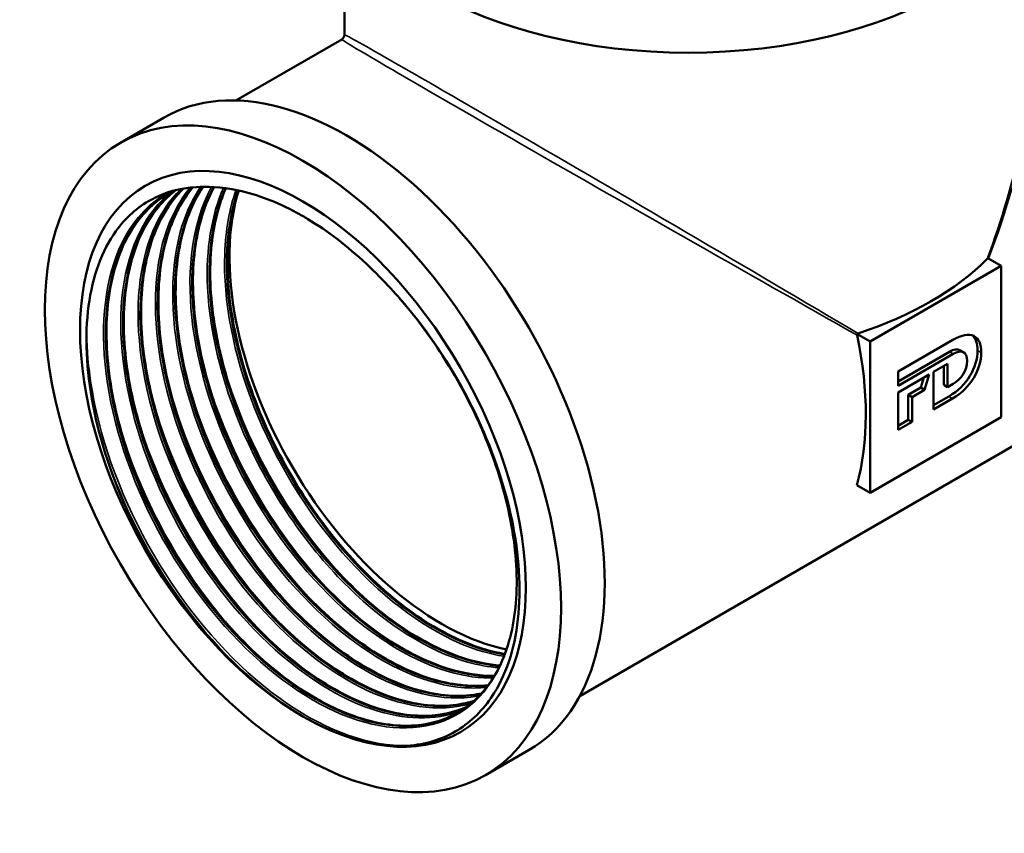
# Model space of a CAD drawing. Header units: millimetres. Extents: x 0 to 775, y -69 to 420.
# Tile 3 of 7: x 152 to 245, y 110 to 187. Entities that reach past the tile are written whole.
import ezdxf

# ---------------------------------------------------------------- set-up
doc = ezdxf.new("R2010")
doc.units = ezdxf.units.MM
doc.layers.add('Видимые тонкие (ГОСТ)', color=7, linetype='Continuous', lineweight=35)
doc.layers.add('Видимый контур (ГОСТ)', color=7, linetype='Continuous', lineweight=50)

msp = doc.modelspace()

# ---------------------------------------------------------------- linework, layer by layer
at = {"layer": 'Видимые тонкие (ГОСТ)'}
for p, q in [((240.536, 154.997), (240.182, 155.201)), ((243.191, 155.126), (242.838, 155.33)), ((240.488, 150.788), (240.135, 150.992))]:
    msp.add_line(p, q, dxfattribs=at)
for major_axis, ratio, start_param, end_param in [((23.421, 39.958), 0.572926, 4.986609, 5.633053), ((-32.5, 19.054), 0.00661, 4.199227, 6.287061), ((32.751, -18.619), 0.00661, 3.137717, 5.225551), ((22.894, 40.262), 0.572926, 4.976991, 5.494028)]:
    msp.add_ellipse((215.484, 166.105), major_axis=major_axis, ratio=ratio, start_param=start_param, end_param=end_param, dxfattribs=at)
for points, knots in [([(194.967, 121.977), (191.969, 121.073), (188.286, 121.612), (184.51, 123.514), (180.706, 125.43), (176.822, 128.722), (173.49, 132.866), (170.16, 137.008), (167.394, 141.986), (165.647, 147.003), (163.9, 152.019), (163.177, 157.055), (163.602, 161.308), (163.994, 165.216), (165.354, 168.449), (167.492, 170.579)], [15.054856, 15.054856, 15.054856, 15.054856, 15.632079, 15.632079, 15.632079, 16.213542, 16.213542, 16.213542, 16.794859, 16.794859, 16.794859, 17.376034, 17.376034, 17.376034, 17.910126, 17.910126, 17.910126, 17.910126]), ([(195.745, 122.705), (195.483, 122.65), (195.216, 122.606), (194.945, 122.572), (191.709, 122.169), (187.877, 123.243), (184.073, 125.629), (180.269, 128.014), (176.506, 131.701), (173.395, 136.104), (170.284, 140.506), (167.836, 145.608), (166.452, 150.597), (165.067, 155.585), (164.75, 160.442), (165.56, 164.396), (166.076, 166.917), (167.049, 169.065), (168.401, 170.715)], [21.391862, 21.391862, 21.391862, 21.391862, 21.440474, 21.440474, 21.440474, 22.020598, 22.020598, 22.020598, 22.600601, 22.600601, 22.600601, 23.180487, 23.180487, 23.180487, 23.760258, 23.760258, 23.760258, 24.12993, 24.12993, 24.12993, 24.12993]), ([(196.429, 123.5), (195.963, 123.448), (195.486, 123.425), (194.998, 123.433), (191.597, 123.486), (187.697, 125.017), (183.926, 127.785), (180.156, 130.552), (176.53, 134.547), (173.635, 139.136), (170.74, 143.724), (168.586, 148.89), (167.525, 153.813), (166.464, 158.736), (166.5, 163.4), (167.634, 167.065), (168.066, 168.459), (168.656, 169.706), (169.385, 170.784)], [27.732562, 27.732562, 27.732562, 27.732562, 27.815632, 27.815632, 27.815632, 28.394569, 28.394569, 28.394569, 28.973412, 28.973412, 28.973412, 29.552165, 29.552165, 29.552165, 30.13083, 30.13083, 30.13083, 30.350906, 30.350906, 30.350906, 30.350906]), ([(197.042, 124.38), (196.301, 124.365), (195.536, 124.419), (194.751, 124.545), (191.179, 125.117), (187.214, 127.168), (183.501, 130.371), (179.789, 133.574), (176.343, 137.916), (173.724, 142.707), (171.106, 147.495), (169.324, 152.713), (168.672, 157.529), (168.02, 162.343), (168.499, 166.737), (170.041, 170.012), (170.166, 170.277), (170.298, 170.535), (170.436, 170.784)], [34.075357, 34.075357, 34.075357, 34.075357, 34.203069, 34.203069, 34.203069, 34.784052, 34.784052, 34.784052, 35.364764, 35.364764, 35.364764, 35.945215, 35.945215, 35.945215, 36.525415, 36.525415, 36.525415, 36.572344, 36.572344, 36.572344, 36.572344]), ([(197.589, 125.354), (196.629, 125.419), (195.635, 125.594), (194.617, 125.881), (190.95, 126.914), (186.996, 129.389), (183.394, 132.918), (179.637, 136.597), (176.278, 141.41), (173.906, 146.529), (171.619, 151.465), (170.258, 156.667), (170.048, 161.302), (169.886, 164.879), (170.412, 168.108), (171.558, 170.69)], [40.420001, 40.420001, 40.420001, 40.420001, 40.580619, 40.580619, 40.580619, 41.159165, 41.159165, 41.159165, 41.762515, 41.762515, 41.762515, 42.344239, 42.344239, 42.344239, 42.793209, 42.793209, 42.793209, 42.793209]), ([(198.069, 126.431), (196.737, 126.637), (195.35, 127.043), (193.94, 127.646), (190.17, 129.258), (186.246, 132.275), (182.806, 136.218), (179.372, 140.154), (176.432, 144.999), (174.465, 149.982), (172.5, 154.959), (171.514, 160.055), (171.67, 164.463), (171.748, 166.677), (172.115, 168.713), (172.744, 170.497)], [46.766635, 46.766635, 46.766635, 46.766635, 46.983688, 46.983688, 46.983688, 47.564081, 47.564081, 47.564081, 48.143538, 48.143538, 48.143538, 48.722217, 48.722217, 48.722217, 49.012788, 49.012788, 49.012788, 49.012788]), ([(189.036, 159.272), (192.421, 155.153), (195.229, 150.226), (197.017, 145.283), (198.804, 140.341), (199.567, 135.401), (199.19, 131.257), (198.813, 127.114), (197.299, 123.782), (194.897, 121.799), (192.496, 119.816), (189.216, 119.188), (185.59, 120.02), (181.964, 120.852), (178.004, 123.141), (174.352, 126.527), (170.701, 129.912), (167.37, 134.381), (164.899, 139.224), (162.429, 144.068), (160.828, 149.268), (160.36, 154), (159.893, 158.732), (160.56, 162.979), (162.263, 166.066), (163.266, 167.884), (164.626, 169.296), (166.255, 170.242)], [0.523357, 0.523357, 0.523357, 0.523357, 1.102661, 1.102661, 1.102661, 1.681913, 1.681913, 1.681913, 2.261115, 2.261115, 2.261115, 2.840266, 2.840266, 2.840266, 3.419368, 3.419368, 3.419368, 3.998421, 3.998421, 3.998421, 4.577426, 4.577426, 4.577426, 5.156382, 5.156382, 5.156382, 5.497186, 5.497186, 5.497186, 5.497186]), ([(193.943, 121.243), (191.547, 120.344), (188.669, 120.396), (185.621, 121.417), (181.915, 122.658), (177.969, 125.328), (174.422, 129.006), (170.875, 132.683), (167.738, 137.354), (165.52, 142.279), (163.303, 147.204), (162.012, 152.365), (161.862, 156.944), (161.712, 161.524), (162.703, 165.504), (164.685, 168.257), (165.258, 169.053), (165.913, 169.745), (166.638, 170.328)], [8.731812, 8.731812, 8.731812, 8.731812, 9.207792, 9.207792, 9.207792, 9.786389, 9.786389, 9.786389, 10.364943, 10.364943, 10.364943, 10.943455, 10.943455, 10.943455, 11.521926, 11.521926, 11.521926, 11.689085, 11.689085, 11.689085, 11.689085]), ([(189.605, 118.036), (186.194, 117.743), (182.199, 118.964), (178.251, 121.513), (174.304, 124.062), (170.418, 127.93), (167.206, 132.518), (163.994, 137.106), (161.469, 142.398), (160.031, 147.574), (159.073, 151.021), (158.599, 154.409), (158.629, 157.507)], [2.615652, 2.615652, 2.615652, 2.615652, 3.187603, 3.187603, 3.187603, 3.759504, 3.759504, 3.759504, 4.331355, 4.331355, 4.331355, 4.712198, 4.712198, 4.712198, 4.712198]), ([(183.483, 133.267), (180.624, 136.2), (178, 139.736), (175.873, 143.555), (173.997, 146.925), (172.512, 150.507), (171.515, 154.036)], [47.4768455, 47.4768455, 47.4768455, 47.4768455, 47.9185941, 47.9185941, 47.9185941, 48.3083724, 48.3083724, 48.3083724, 48.3083724]), ([(181.849, 132.324), (179.249, 134.991), (176.842, 138.154), (174.83, 141.579), (172.676, 145.244), (170.98, 149.201), (169.88, 153.093)], [41.1936602, 41.1936602, 41.1936602, 41.1936602, 41.5953361, 41.5953361, 41.5953361, 42.0251871, 42.0251871, 42.0251871, 42.0251871]), ([(180.215, 131.381), (177.731, 133.929), (175.423, 136.928), (173.468, 140.177), (171.186, 143.97), (169.391, 148.094), (168.245, 152.149)], [34.9104749, 34.9104749, 34.9104749, 34.9104749, 35.2941864, 35.2941864, 35.2941864, 35.7420018, 35.7420018, 35.7420018, 35.7420018]), ([(178.581, 130.438), (176.227, 132.851), (174.032, 135.667), (172.146, 138.721), (169.717, 142.654), (167.807, 146.967), (166.61, 151.205)], [28.6272896, 28.6272896, 28.6272896, 28.6272896, 28.9907377, 28.9907377, 28.9907377, 29.4588165, 29.4588165, 29.4588165, 29.4588165]), ([(176.947, 129.495), (174.676, 131.822), (172.553, 134.524), (170.713, 137.454), (168.189, 141.473), (166.206, 145.907), (164.975, 150.262)], [22.3441043, 22.3441043, 22.3441043, 22.3441043, 22.6946837, 22.6946837, 22.6946837, 23.1756312, 23.1756312, 23.1756312, 23.1756312]), ([(175.312, 128.552), (173.221, 130.694), (171.255, 133.154), (169.521, 135.818), (166.788, 140.018), (164.641, 144.712), (163.34, 149.318)], [16.060919, 16.060919, 16.060919, 16.060919, 16.3837352, 16.3837352, 16.3837352, 16.8924458, 16.8924458, 16.8924458, 16.8924458]), ([(173.678, 127.608), (171.931, 129.395), (170.272, 131.404), (168.763, 133.572), (165.618, 138.092), (163.139, 143.286), (161.705, 148.374)], [9.7777337, 9.7777337, 9.7777337, 9.7777337, 10.0472729, 10.0472729, 10.0472729, 10.6092605, 10.6092605, 10.6092605, 10.6092605]), ([(179.128, 120.714), (175.164, 123.047), (171.204, 126.736), (167.872, 131.212), (164.577, 135.638), (161.907, 140.819), (160.275, 145.968)], [3.138732, 3.138732, 3.138732, 3.138732, 3.710121, 3.710121, 3.710121, 4.275107, 4.275107, 4.275107, 4.275107])]:
    msp.add_open_spline(points, degree=3, knots=knots, dxfattribs=at)
at = {"layer": 'Видимый контур (ГОСТ)'}
for p, q in [((182.984, 196.699), (182.984, 185.158)), ((182.734, 184.725), (172.739, 178.954)), ((165.951, 177.345), (161.818, 174.958)), ((243.81, 164.04), (245.076, 163.309)), ((245.076, 163.309), (232.702, 156.164)), ((245.076, 149.02), (245.076, 163.309)), ((231.436, 156.895), (232.702, 156.164)), ((263.2, 156.126), (205.239, 122.663)), ((232.702, 156.164), (232.702, 141.876)), ((235.332, 153.334), (240.516, 156.327)), ((240.182, 155.201), (235.332, 152.401)), ((240.536, 154.997), (235.332, 151.992)), ((241.517, 155.153), (241.163, 155.357)), ((238.686, 153.301), (240.001, 154.06)), ((239.647, 153.856), (239.647, 152.067)), ((240.001, 154.06), (240.001, 151.863)), ((235.332, 151.992), (235.332, 153.334)), ((235.332, 151.365), (238.278, 153.065)), ((237.774, 152.775), (237.483, 151.815)), ((238.278, 153.065), (237.837, 151.611)), ((238.686, 149.748), (238.686, 153.301)), ((237.483, 151.815), (236.293, 151.127)), ((237.837, 151.611), (237.483, 151.815)), ((240.001, 151.863), (239.647, 152.067)), ((240.001, 151.863), (240.536, 152.172)), ((235.332, 147.811), (235.332, 151.365)), ((236.646, 150.923), (236.293, 151.127)), ((236.293, 151.127), (236.293, 148.774)), ((237.837, 151.611), (236.646, 150.923)), ((236.646, 150.923), (236.646, 148.57)), ((240.135, 150.992), (238.686, 150.156)), ((240.488, 150.788), (238.686, 149.748)), ((232.702, 141.876), (245.076, 149.02)), ((236.293, 148.774), (235.332, 148.219)), ((236.646, 148.57), (235.332, 147.811)), ((236.646, 148.57), (236.293, 148.774)), ((231.429, 142.611), (232.702, 141.876)), ((200.451, 117.589), (196.318, 115.203))]:
    msp.add_line(p, q, dxfattribs=at)
msp.add_arc((182.484, 185.158), 0.5, 300, 0, dxfattribs=at)
for centre, major_axis, start_param, end_param in [((215.484, 203.382), (34.5, 0), 3.141593, 6.283185), ((183.201, 147.467), (17.25, -29.878), 0, 3.141593), ((192.149, 152.633), (14.162, -24.53), 3.630527, 5.810384), ((179.068, 145.08), (-14.044, 24.325), 5.474253, 5.527043), ((215.484, 173.25), (-32.5, 0), 2.087833, 2.624556), ((209.297, 162.533), (16.25, -28.146), 0.512804, 1.053759)]:
    msp.add_ellipse(centre, major_axis=major_axis, ratio=0.57735, start_param=start_param, end_param=end_param, dxfattribs=at)
for major_axis in [(-17.25, 29.878), (-14.9, 25.808), (-14.9, 25.808)]:
    msp.add_ellipse((179.068, 145.08), major_axis=major_axis, ratio=0.57735, dxfattribs=at)
for points, knots in [([(168.635, 130.074), (166.308, 133.043), (164.276, 136.349), (161.055, 143.233), (159.887, 146.744), (158.571, 153.508), (158.426, 156.698), (159.175, 162.339), (160.053, 164.742), (162.303, 167.868), (163.419, 168.869), (165.992, 170.276), (167.435, 170.679), (169.002, 170.772)], [0, 0, 0, 0, 1.154003, 1.154003, 2.297486, 2.297486, 3.430447, 3.430447, 4.552884, 4.552884, 5.317723, 5.317723, 6.077537, 6.077537, 6.077537, 6.077537]), ([(166.778, 170.409), (164.114, 169.002), (162.15, 166.351), (161.168, 162.823), (160.128, 159.089), (160.191, 154.386), (161.339, 149.46), (162.493, 144.509), (164.739, 139.352), (167.707, 134.814), (170.669, 130.285), (174.339, 126.391), (178.119, 123.751), (181.893, 121.116), (185.762, 119.742), (189.1, 119.843), (190.957, 119.9), (192.646, 120.414), (194.087, 121.34)], [-5.520614, -5.520614, -5.520614, -5.520614, -4.97352, -4.97352, -4.97352, -4.394469, -4.394469, -4.394469, -3.812457, -3.812457, -3.812457, -3.231533, -3.231533, -3.231533, -2.651535, -2.651535, -2.651535, -2.3288, -2.3288, -2.3288, -2.3288]), ([(167.048, 170.472), (165.606, 169.371), (164.43, 167.851), (163.593, 165.977), (162.112, 162.663), (161.693, 158.253), (162.395, 153.445), (163.097, 148.639), (164.916, 143.455), (167.554, 138.715), (170.192, 133.977), (173.637, 129.701), (177.333, 126.565), (181.168, 123.31), (185.258, 121.299), (188.891, 120.871), (190.946, 120.629), (192.851, 120.892), (194.505, 121.627)], [-11.705489, -11.705489, -11.705489, -11.705489, -11.377671, -11.377671, -11.377671, -10.798181, -10.798181, -10.798181, -10.218873, -10.218873, -10.218873, -9.639738, -9.639738, -9.639738, -9.038725, -9.038725, -9.038725, -8.698862, -8.698862, -8.698862, -8.698862]), ([(167.051, 170.481), (165.831, 169.544), (164.798, 168.288), (163.111, 165.047), (162.514, 162.941), (162.021, 158.313), (162.113, 155.739), (162.957, 150.439), (163.719, 147.647), (165.808, 142.189), (167.163, 139.454), (170.284, 134.383), (172.092, 131.983), (175.923, 127.815), (177.995, 125.995), (182.136, 123.153), (184.255, 122.096), (188.269, 120.861), (190.212, 120.667), (192.856, 121.029), (193.718, 121.271), (194.517, 121.625)], [0.135356, 0.135356, 0.135356, 0.135356, 0.924595, 0.924595, 1.827922, 1.827922, 2.722688, 2.722688, 3.616337, 3.616337, 4.511058, 4.511058, 5.406404, 5.406404, 6.301587, 6.301587, 7.195842, 7.195842, 8.089267, 8.089267, 8.556983, 8.556983, 8.556983, 8.556983]), ([(194.515, 121.625), (191.866, 120.452), (188.559, 120.525), (185.063, 121.847), (181.342, 123.255), (177.422, 126.073), (173.938, 129.858), (170.453, 133.643), (167.417, 138.379), (165.322, 143.316), (163.226, 148.252), (162.08, 153.37), (162.073, 157.858), (162.066, 162.346), (163.199, 166.188), (165.299, 168.774), (165.825, 169.422), (166.412, 169.99), (167.051, 170.476)], [14.982549, 14.982549, 14.982549, 14.982549, 15.526554, 15.526554, 15.526554, 16.105707, 16.105707, 16.105707, 16.684817, 16.684817, 16.684817, 17.263887, 17.263887, 17.263887, 17.842916, 17.842916, 17.842916, 17.988008, 17.988008, 17.988008, 17.988008]), ([(195.252, 122.225), (194.995, 122.141), (194.732, 122.067), (194.465, 122.005), (191.369, 121.283), (187.613, 122.032), (183.812, 124.137), (180.012, 126.242), (176.181, 129.693), (172.945, 133.94), (169.709, 138.187), (167.08, 143.212), (165.489, 148.212), (163.898, 153.211), (163.351, 158.166), (163.944, 162.284), (164.449, 165.791), (165.779, 168.68), (167.767, 170.629)], [21.325631, 21.325631, 21.325631, 21.325631, 21.375885, 21.375885, 21.375885, 21.957947, 21.957947, 21.957947, 22.539863, 22.539863, 22.539863, 23.121637, 23.121637, 23.121637, 23.70327, 23.70327, 23.70327, 24.198615, 24.198615, 24.198615, 24.198615]), ([(167.762, 170.625), (167.16, 170.042), (166.618, 169.375), (166.142, 168.628), (164.284, 165.712), (163.447, 161.59), (163.759, 156.921), (164.07, 152.255), (165.526, 147.06), (167.886, 142.17), (170.244, 137.281), (173.495, 132.715), (177.107, 129.201), (180.718, 125.688), (184.676, 123.24), (188.336, 122.245), (190.843, 121.563), (193.204, 121.565), (195.244, 122.224)], [-17.916003, -17.916003, -17.916003, -17.916003, -17.766884, -17.766884, -17.766884, -17.184741, -17.184741, -17.184741, -16.60289, -16.60289, -16.60289, -16.021319, -16.021319, -16.021319, -15.44002, -15.44002, -15.44002, -15.041941, -15.041941, -15.041941, -15.041941]), ([(167.775, 170.632), (166.946, 169.818), (166.228, 168.839), (164.746, 165.991), (164.148, 163.884), (163.655, 159.257), (163.747, 156.683), (164.592, 151.383), (165.354, 148.591), (167.443, 143.132), (168.797, 140.398), (171.919, 135.327), (173.726, 132.927), (177.557, 128.759), (179.63, 126.939), (183.77, 124.097), (185.89, 123.04), (189.904, 121.805), (191.847, 121.611), (194.16, 121.928), (194.72, 122.055), (195.256, 122.228)], [0.340158, 0.340158, 0.340158, 0.340158, 0.924595, 0.924595, 1.827922, 1.827922, 2.722688, 2.722688, 3.616337, 3.616337, 4.511058, 4.511058, 5.406404, 5.406404, 6.301587, 6.301587, 7.195842, 7.195842, 8.089267, 8.089267, 8.387043, 8.387043, 8.387043, 8.387043]), ([(195.939, 122.915), (195.393, 122.796), (194.828, 122.721), (194.245, 122.692), (190.929, 122.524), (187.065, 123.835), (183.283, 126.419), (179.502, 129.002), (175.817, 132.849), (172.826, 137.347), (169.835, 141.844), (167.551, 146.975), (166.346, 151.922), (165.142, 156.867), (165.022, 161.611), (166.013, 165.397), (166.565, 167.504), (167.46, 169.311), (168.642, 170.739)], [27.669026, 27.669026, 27.669026, 27.669026, 27.770982, 27.770982, 27.770982, 28.351582, 28.351582, 28.351582, 28.932065, 28.932065, 28.932065, 29.512432, 29.512432, 29.512432, 30.092687, 30.092687, 30.092687, 30.415595, 30.415595, 30.415595, 30.415595]), ([(168.629, 170.744), (166.584, 168.276), (165.43, 164.641), (165.335, 160.372), (165.236, 155.94), (166.28, 150.84), (168.291, 145.884), (170.301, 140.928), (173.271, 136.133), (176.718, 132.262), (180.164, 128.391), (184.073, 125.458), (187.813, 123.926), (190.721, 122.734), (193.518, 122.393), (195.933, 122.91)], [-24.132955, -24.132955, -24.132955, -24.132955, -23.574516, -23.574516, -23.574516, -22.994888, -22.994888, -22.994888, -22.415355, -22.415355, -22.415355, -21.835916, -21.835916, -21.835916, -21.385333, -21.385333, -21.385333, -21.385333]), ([(168.649, 170.746), (168.135, 170.122), (167.676, 169.426), (166.38, 166.935), (165.782, 164.828), (165.29, 160.2), (165.382, 157.627), (166.226, 152.327), (166.988, 149.535), (169.077, 144.076), (170.431, 141.342), (173.553, 136.27), (175.36, 133.871), (179.192, 129.703), (181.264, 127.882), (185.404, 125.041), (187.524, 123.983), (191.538, 122.748), (193.481, 122.554), (195.463, 122.826), (195.706, 122.868), (195.946, 122.919)], [0.526851, 0.526851, 0.526851, 0.526851, 0.924595, 0.924595, 1.827922, 1.827922, 2.722688, 2.722688, 3.616337, 3.616337, 4.511058, 4.511058, 5.406404, 5.406404, 6.301587, 6.301587, 7.195842, 7.195842, 8.089267, 8.089267, 8.21627, 8.21627, 8.21627, 8.21627]), ([(196.575, 123.696), (195.804, 123.606), (194.999, 123.597), (194.169, 123.672), (190.695, 123.986), (186.777, 125.771), (183.048, 128.746), (179.321, 131.721), (175.797, 135.874), (173.048, 140.547), (170.299, 145.219), (168.336, 150.394), (167.479, 155.249), (166.623, 160.104), (166.876, 164.621), (168.206, 168.084), (168.588, 169.077), (169.057, 169.983), (169.606, 170.791)], [34.013007, 34.013007, 34.013007, 34.013007, 34.151512, 34.151512, 34.151512, 34.730951, 34.730951, 34.730951, 35.310299, 35.310299, 35.310299, 35.889559, 35.889559, 35.889559, 36.468733, 36.468733, 36.468733, 36.634802, 36.634802, 36.634802, 36.634802]), ([(169.599, 170.791), (168.299, 168.863), (167.446, 166.39), (167.119, 163.541), (166.637, 159.349), (167.297, 154.357), (168.983, 149.364), (170.668, 144.371), (173.374, 139.396), (176.657, 135.23), (179.939, 131.065), (183.787, 127.726), (187.573, 125.744), (190.743, 124.085), (193.86, 123.381), (196.571, 123.688)], [-30.352148, -30.352148, -30.352148, -30.352148, -29.957449, -29.957449, -29.957449, -29.376606, -29.376606, -29.376606, -28.795885, -28.795885, -28.795885, -28.215284, -28.215284, -28.215284, -27.729308, -27.729308, -27.729308, -27.729308]), ([(169.619, 170.796), (169.366, 170.42), (169.131, 170.024), (168.015, 167.878), (167.417, 165.771), (166.924, 161.144), (167.016, 158.57), (167.861, 153.27), (168.622, 150.478), (170.712, 145.02), (172.066, 142.285), (175.188, 137.214), (176.995, 134.814), (180.826, 130.646), (182.898, 128.826), (187.039, 125.984), (189.158, 124.927), (193.07, 123.723), (194.918, 123.519), (196.584, 123.703)], [0.707387, 0.707387, 0.707387, 0.707387, 0.924595, 0.924595, 1.827922, 1.827922, 2.722688, 2.722688, 3.616337, 3.616337, 4.511058, 4.511058, 5.406404, 5.406404, 6.301587, 6.301587, 7.195842, 7.195842, 8.043827, 8.043827, 8.043827, 8.043827]), ([(170.644, 170.769), (170.008, 169.62), (169.51, 168.314), (169.168, 166.876), (168.249, 163.01), (168.455, 158.204), (169.745, 153.227), (171.035, 148.251), (173.403, 143.123), (176.459, 138.666), (179.515, 134.209), (183.246, 130.44), (187.044, 127.96), (190.533, 125.682), (194.066, 124.501), (197.155, 124.559)], [-36.572257, -36.572257, -36.572257, -36.572257, -36.355552, -36.355552, -36.355552, -35.773192, -35.773192, -35.773192, -35.190982, -35.190982, -35.190982, -34.60892, -34.60892, -34.60892, -34.074194, -34.074194, -34.074194, -34.074194]), ([(197.158, 124.572), (196.075, 124.549), (194.938, 124.675), (193.765, 124.953), (190.134, 125.815), (186.175, 128.138), (182.533, 131.553), (178.893, 134.967), (175.584, 139.458), (173.146, 144.311), (170.709, 149.162), (169.151, 154.355), (168.73, 159.063), (168.32, 163.652), (168.992, 167.763), (170.648, 170.774)], [40.357903, 40.357903, 40.357903, 40.357903, 40.545548, 40.545548, 40.545548, 41.126847, 41.126847, 41.126847, 41.707886, 41.707886, 41.707886, 42.288673, 42.288673, 42.288673, 42.854913, 42.854913, 42.854913, 42.854913]), ([(170.667, 170.773), (170.627, 170.7), (170.588, 170.626), (169.649, 168.822), (169.051, 166.715), (168.558, 162.088), (168.651, 159.514), (169.495, 154.214), (170.257, 151.422), (172.346, 145.963), (173.7, 143.229), (176.822, 138.158), (178.629, 135.758), (182.461, 131.59), (184.533, 129.77), (188.673, 126.928), (190.793, 125.871), (194.313, 124.787), (195.791, 124.563), (197.17, 124.582)], [0.885632, 0.885632, 0.885632, 0.885632, 0.924595, 0.924595, 1.827922, 1.827922, 2.722688, 2.722688, 3.616337, 3.616337, 4.511058, 4.511058, 5.406404, 5.406404, 6.301587, 6.301587, 7.195842, 7.195842, 7.869565, 7.869565, 7.869565, 7.869565]), ([(169.002, 170.772), (169.912, 170.827), (171.248, 170.824), (174.758, 170.069), (176.613, 169.359), (178.487, 168.34)], [0, 0, 0, 0, 0.4412519, 0.4412519, 0.9016112, 0.9016112, 0.9016112, 0.9016112]), ([(171.753, 170.667), (171.717, 170.587), (171.682, 170.507), (171.648, 170.426), (170.223, 167.056), (169.866, 162.605), (170.625, 157.78), (171.385, 152.956), (173.258, 147.774), (175.937, 143.059), (178.616, 138.344), (182.091, 134.113), (185.799, 131.036), (189.507, 127.959), (193.434, 126.048), (196.945, 125.604), (197.193, 125.572), (197.438, 125.548), (197.681, 125.531)], [-42.792004, -42.792004, -42.792004, -42.792004, -42.778028, -42.778028, -42.778028, -42.198747, -42.198747, -42.198747, -41.619508, -41.619508, -41.619508, -41.040313, -41.040313, -41.040313, -40.46116, -40.46116, -40.46116, -40.420376, -40.420376, -40.420376, -40.420376]), ([(171.786, 170.663), (171.106, 169.106), (170.647, 167.298), (170.193, 163.031), (170.285, 160.457), (171.129, 155.157), (171.891, 152.366), (173.981, 146.907), (175.335, 144.172), (178.456, 139.101), (180.264, 136.702), (184.095, 132.534), (186.167, 130.713), (190.308, 127.872), (192.427, 126.814), (195.55, 125.854), (196.645, 125.641), (197.695, 125.561)], [1.064808, 1.064808, 1.064808, 1.064808, 1.827922, 1.827922, 2.722688, 2.722688, 3.616337, 3.616337, 4.511058, 4.511058, 5.406404, 5.406404, 6.301587, 6.301587, 7.195842, 7.195842, 7.692162, 7.692162, 7.692162, 7.692162]), ([(197.683, 125.546), (196.354, 125.639), (194.96, 125.942), (193.531, 126.456), (189.681, 127.841), (185.599, 130.755), (181.992, 134.704), (178.499, 138.531), (175.465, 143.312), (173.389, 148.282), (171.315, 153.246), (170.205, 158.381), (170.246, 162.862), (170.273, 165.809), (170.797, 168.467), (171.767, 170.662)], [46.704097, 46.704097, 46.704097, 46.704097, 46.927129, 46.927129, 46.927129, 47.528142, 47.528142, 47.528142, 48.110432, 48.110432, 48.110432, 48.69214, 48.69214, 48.69214, 49.074652, 49.074652, 49.074652, 49.074652]), ([(198.145, 126.627), (196.41, 126.903), (194.585, 127.515), (192.739, 128.455), (188.959, 130.377), (185.104, 133.661), (181.8, 137.784), (178.501, 141.902), (175.762, 146.843), (174.03, 151.821), (172.292, 156.819), (171.575, 161.837), (172.002, 166.072), (172.162, 167.654), (172.481, 169.124), (172.947, 170.455)], [53.051974, 53.051974, 53.051974, 53.051974, 53.335334, 53.335334, 53.335334, 53.915332, 53.915332, 53.915332, 54.494561, 54.494561, 54.494561, 55.076042, 55.076042, 55.076042, 55.293234, 55.293234, 55.293234, 55.293234]), ([(172.936, 170.459), (172.003, 167.776), (171.669, 164.521), (171.982, 160.979), (172.396, 156.283), (173.944, 151.1), (176.369, 146.254), (178.794, 141.41), (182.088, 136.921), (185.715, 133.501), (189.342, 130.082), (193.289, 127.744), (196.917, 126.857), (197.33, 126.756), (197.739, 126.674), (198.143, 126.611)], [-49.010598, -49.010598, -49.010598, -49.010598, -48.573379, -48.573379, -48.573379, -47.993628, -47.993628, -47.993628, -47.413926, -47.413926, -47.413926, -46.834273, -46.834273, -46.834273, -46.768238, -46.768238, -46.768238, -46.768238]), ([(172.973, 170.453), (172.536, 169.18), (172.232, 167.774), (171.827, 163.975), (171.919, 161.401), (172.764, 156.101), (173.526, 153.309), (175.615, 147.851), (176.969, 145.116), (180.091, 140.045), (181.898, 137.645), (185.729, 133.477), (187.802, 131.657), (191.942, 128.815), (194.062, 127.758), (196.775, 126.923), (197.473, 126.758), (198.157, 126.646)], [1.246479, 1.246479, 1.246479, 1.246479, 1.827922, 1.827922, 2.722688, 2.722688, 3.616337, 3.616337, 4.511058, 4.511058, 5.406404, 5.406404, 6.301587, 6.301587, 7.195842, 7.195842, 7.510132, 7.510132, 7.510132, 7.510132]), ([(193.725, 121.111), (191.364, 119.758), (188.382, 119.484), (185.155, 120.345), (181.509, 121.319), (177.562, 123.738), (173.955, 127.221), (170.349, 130.704), (167.095, 135.237), (164.722, 140.101), (162.35, 144.965), (160.868, 150.14), (160.52, 154.805), (160.173, 159.47), (160.962, 163.607), (162.769, 166.56), (163.733, 168.136), (164.986, 169.371), (166.459, 170.224)], [8.639878, 8.639878, 8.639878, 8.639878, 9.152941, 9.152941, 9.152941, 9.732594, 9.732594, 9.732594, 10.312198, 10.312198, 10.312198, 10.891754, 10.891754, 10.891754, 11.471263, 11.471263, 11.471263, 11.780492, 11.780492, 11.780492, 11.780492]), ([(166.061, 169.991), (164.558, 169.024), (163.298, 167.603), (161.477, 164.104), (160.879, 161.997), (160.386, 157.369), (160.478, 154.796), (161.323, 149.496), (162.085, 146.704), (164.174, 141.245), (165.528, 138.511), (168.65, 133.439), (170.457, 131.04), (174.289, 126.872), (176.361, 125.052), (180.501, 122.21), (182.621, 121.152), (186.635, 119.917), (188.578, 119.724), (191.402, 120.11), (192.423, 120.428), (193.35, 120.905)], [0, 0, 0, 0, 0.924595, 0.924595, 1.827922, 1.827922, 2.722688, 2.722688, 3.616337, 3.616337, 4.511058, 4.511058, 5.406404, 5.406404, 6.301587, 6.301587, 7.195842, 7.195842, 8.089267, 8.089267, 8.649679, 8.649679, 8.649679, 8.649679]), ([(179.535, 167.738), (181.409, 166.606), (183.266, 165.186), (186.783, 161.907), (188.122, 160.374), (189.036, 159.272)], [0.06536, 0.06536, 0.06536, 0.06536, 0.861481, 0.861481, 1.62481, 1.62481, 1.62481, 1.62481]), ([(194.091, 121.333), (195.539, 122.265), (196.745, 123.651), (198.457, 127.087), (199.001, 129.162), (199.384, 133.726), (199.238, 136.267), (198.285, 141.502), (197.468, 144.261), (195.271, 149.657), (193.862, 152.359), (190.999, 156.797), (189.609, 158.646), (188.138, 160.327)], [0, 0, 0, 0, 0.92621, 0.92621, 1.830391, 1.830391, 2.724975, 2.724975, 3.618561, 3.618561, 4.5133, 4.5133, 5.204507, 5.204507, 5.204507, 5.204507]), ([(189.036, 159.272), (191.327, 156.51), (193.351, 153.396), (196.661, 146.789), (197.906, 143.358), (199.439, 136.622), (199.701, 133.385), (199.19, 127.537), (198.412, 124.989), (196.293, 121.571), (195.209, 120.442), (192.658, 118.773), (191.2, 118.244), (189.605, 118.036)], [0, 0, 0, 0, 1.106731, 1.106731, 2.223978, 2.223978, 3.351738, 3.351738, 4.49001, 4.49001, 5.278019, 5.278019, 6.071044, 6.071044, 6.071044, 6.071044]), ([(231.549, 156.938), (231.523, 156.93), (231.497, 156.921), (231.46, 156.906), (231.448, 156.901), (231.436, 156.895)], [0, 0, 0, 0, 0.00901895, 0.00901895, 0.01354121, 0.01354121, 0.01354121, 0.01354121]), ([(231.436, 156.895), (231.437, 156.882), (231.439, 156.869), (231.445, 156.83), (231.45, 156.803), (231.455, 156.776)], [0.01349855, 0.01349855, 0.01349855, 0.01349855, 0.01802002, 0.01802002, 0.02703752, 0.02703752, 0.02703752, 0.02703752]), ([(179.128, 120.714), (176.976, 121.95), (174.834, 123.568), (170.975, 127.226), (169.577, 128.872), (168.635, 130.074)], [0, 0, 0, 0, 0.913055, 0.913055, 1.721166, 1.721166, 1.721166, 1.721166]), ([(189.605, 118.036), (188.666, 117.914), (187.273, 117.87), (183.422, 118.639), (181.281, 119.479), (179.128, 120.714)], [0, 0, 0, 0, 0.4670463, 0.4670463, 0.9949013, 0.9949013, 0.9949013, 0.9949013])]:
    msp.add_open_spline(points, degree=3, knots=knots, dxfattribs=at)
for points in [[(243.81, 164.04), (243.783, 164.019), (243.758, 163.997), (243.736, 163.974)], [(240.516, 156.327), (242.209, 157.304), (243.191, 156.735), (243.191, 155.126)], [(242.365, 156.747), (242.674, 156.471), (242.838, 155.987), (242.838, 155.33)], [(241.163, 155.357), (240.933, 155.49), (240.594, 155.439), (240.182, 155.201)], [(241.844, 154.339), (241.844, 155.224), (241.322, 155.451), (240.536, 154.997)], [(242.838, 155.33), (242.838, 153.737), (241.842, 151.977), (240.135, 150.992)], [(243.191, 155.126), (243.191, 153.533), (242.195, 151.773), (240.488, 150.788)], [(240.536, 152.172), (241.322, 152.626), (241.844, 153.434), (241.844, 154.339)]]:
    msp.add_open_spline(points, degree=3, dxfattribs=at)

doc.saveas('drawing.dxf')
